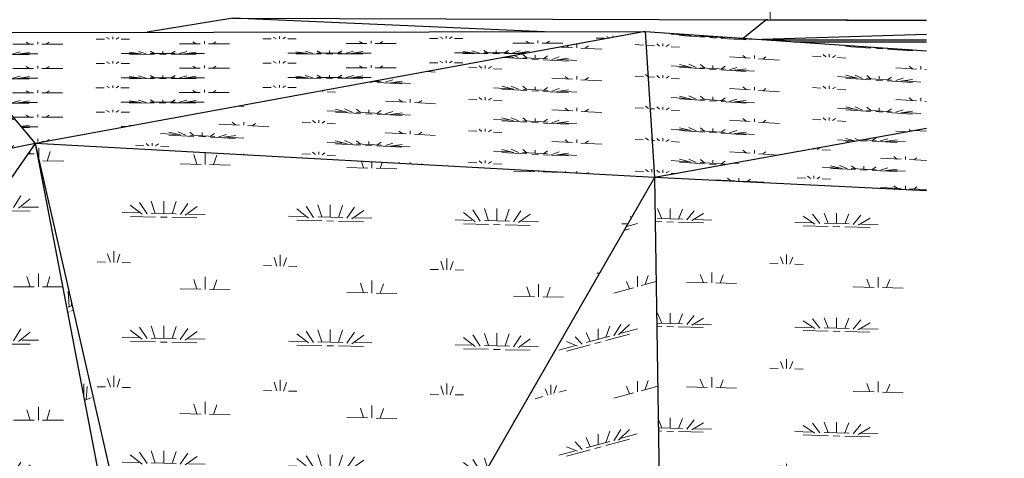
# Model space of a CAD drawing. Extents: x -805 to 3526, y -961 to 1039.
# Tile 151 of 256: x 322.95 to 326.7, y 35.2 to 36.87. Entities that reach past the tile are written whole.
import ezdxf

# ---------------------------------------------------------------- set-up
doc = ezdxf.new("R2010")
doc.units = 0
doc.linetypes.add('AUSGEZOGEN', pattern=[2, 1, 1])
doc.layers.get('0').update_dxf_attribs({"color": 251})
for name, color, linetype, lineweight in [('P-HP-Dorsten 2022 - Ansicht$0$VE22-087 - Bf_Dorsten-Hervest ModellRevit2021_rvt-1-Schnitt 8$0$A-FLOR', 192, 'Continuous', 9), ('P-HP-Dorsten 2022 - Ansicht$0$VE22-087 - Bf_Dorsten-Hervest ModellRevit2021_rvt-1-Schnitt 8$0$A-FLOR-PATT', 8, 'Continuous', 35), ('P-HP-Dorsten 2022 - Ansicht$0$VE22-087 - Bf_Dorsten-Hervest ModellRevit2021_rvt-1-Schnitt 8$0$A-GENM', 13, 'Continuous', 9), ('TTK-B-Bestand', 252, 'Continuous', 35), ('TTK-P-Treppe oben', 12, 'Continuous', 25), ('TTK-P-Treppe unten', 12, 'Continuous', 25)]:
    doc.layers.add(name, color=color, linetype=linetype, lineweight=lineweight)
doc.layers.add('TTK-P-Bahnsteig', color=12, linetype='Continuous')
doc.layers.add('TTK-P-TEXT', color=12, linetype='AUSGEZOGEN')
doc.styles.add('AKG DIN 6776', font='AKG_DIN67.TTF')
doc.dimstyles.new('TTK$6', dxfattribs={"dimtxt": 2.5, "dimasz": 2.5, "dimexe": 3.5, "dimexo": 0.1, "dimgap": 1, "dimtad": 1, "dimzin": 0, "dimtxsty": 'AKG DIN 6776', "dimblk": 'OBLIQUE', "dimcen": -0.09, "dimdle": 3, "dimse1": 1, "dimse2": 1, "dimclrd": 256, "dimclre": 256, "dimclrt": 256, "dimadec": 3, "dimazin": 0, "dimtfac": 1, "dimtofl": 0, "dimtmove": 0, "dimatfit": 3, "dimldrblk": 'OBLIQUE', "dimfxl": 7, "dimfxlon": 1, "dimtolj": 1, "dimtzin": 0, "dimlwd": -1, "dimlwe": -1, "dimarcsym": 0})

# ---------------------------------------------------------------- blocks, each defined once
blk = doc.blocks.new('*D549')
at = {"layer": 'DEFPOINTS', "color": 0}
for p in [(1594.653, 36.7397), (1594.3062, 36.5752), (8.2233, 0)]:
    blk.add_point(p, dxfattribs=at)
at = {"layer": 'TTK-B-Bestand', "insert": (1594.1093, 36.9835), "char_height": 0.25, "attachment_point": 5, "style": 'AKG DIN 6776'}
blk.add_mtext('\\A1;36,588', dxfattribs=at)
blk = doc.blocks.new('_OBLIQUE')
at = {"color": 0, "linetype": 'ByBlock'}
blk.add_line((-0.5, -0.5), (0.5, 0.5), dxfattribs=at)
blk = doc.blocks.new('*D548')
at = {"layer": 'DEFPOINTS', "color": 0}
for p in [(1585.5366, 36.7706), (1585.0459, 36.614), (-0.8681, 0.0309)]:
    blk.add_point(p, dxfattribs=at)
at = {"layer": 'TTK-B-Bestand', "insert": (1585.0178, 37.0144), "char_height": 0.25, "attachment_point": 5, "style": 'AKG DIN 6776'}
blk.add_mtext('\\A1;36,621', dxfattribs=at)
blk = doc.blocks.new('*D547')
at = {"layer": 'DEFPOINTS', "color": 0}
for p in [(1244.5951, 35.6713), (1244.1853, 35.5313), (0, 0)]:
    blk.add_point(p, dxfattribs=at)
at = {"layer": 'TTK-P-Treppe unten', "insert": (1244.1389, 35.9152), "char_height": 0.25, "attachment_point": 5, "style": 'AKG DIN 6776', "bg_fill": 3, "box_fill_scale": 1.1, "bg_fill_color": 256, "bg_fill_true_color": 13158600, "bg_fill_transparency": 0}
blk.add_mtext('\\A1;35,53', dxfattribs=at)
blk = doc.blocks.new('*D546')
at = {"layer": 'DEFPOINTS', "color": 0}
for p in [(1248.9571, 37.4519), (1249.0816, 37.3335), (0, 0)]:
    blk.add_point(p, dxfattribs=at)
at = {"layer": 'TTK-P-Treppe unten', "insert": (1249.4133, 37.6958), "char_height": 0.25, "attachment_point": 5, "style": 'AKG DIN 6776'}
blk.add_mtext('\\A1;37,33', dxfattribs=at)
blk = doc.blocks.new('*D545')
at = {"layer": 'DEFPOINTS', "color": 0}
for p in [(1259.6018, 37.4765), (1259.6991, 37.3874), (0.198, 0.0396)]:
    blk.add_point(p, dxfattribs=at)
at = {"layer": 'TTK-P-Treppe unten', "insert": (1259.1455, 37.7204), "char_height": 0.25, "attachment_point": 5, "style": 'AKG DIN 6776'}
blk.add_mtext('\\A1;37,35', dxfattribs=at)
blk = doc.blocks.new('*D543')
at = {"layer": 'DEFPOINTS', "color": 0}
for p in [(859.6449, 36.5698), (860.128, 36.5698), (-0.7156, 0.0247)]:
    blk.add_point(p, dxfattribs=at)
at = {"layer": 'TTK-P-TEXT', "insert": (860.5843, 36.8136), "char_height": 0.25, "attachment_point": 5, "style": 'AKG DIN 6776'}
blk.add_mtext('\\A1;36,55', dxfattribs=at)
blk = doc.blocks.new('*D541')
at = {"layer": 'DEFPOINTS', "color": 0}
for p in [(868.7985, 36.6417), (869.2816, 36.6417), (8.438, 0.0966)]:
    blk.add_point(p, dxfattribs=at)
at = {"layer": 'TTK-B-Bestand', "insert": (869.7378, 36.8855), "char_height": 0.25, "attachment_point": 5, "style": 'AKG DIN 6776'}
blk.add_mtext('\\A1;36,55', dxfattribs=at)
blk = doc.blocks.new('*D540')
at = {"layer": 'DEFPOINTS', "color": 0}
for p in [(1239.4124, 37.4656), (1239.2481, 37.3256), (-4.9372, 1.7943)]:
    blk.add_point(p, dxfattribs=at)
at = {"layer": 'TTK-P-Treppe unten', "insert": (1238.8681, 37.7095), "char_height": 0.25, "attachment_point": 5, "style": 'AKG DIN 6776', "bg_fill": 3, "box_fill_scale": 1.1, "bg_fill_color": 256, "bg_fill_true_color": 13158600, "bg_fill_transparency": 0}
blk.add_mtext('\\A1;37,329', dxfattribs=at)
blk = doc.blocks.new('*D538')
at = {"layer": 'DEFPOINTS', "color": 0}
for p in [(1076.6395, 36.011), (1076.7895, 35.997), (0, 0)]:
    blk.add_point(p, dxfattribs=at)
at = {"layer": 'TTK-P-Treppe oben', "insert": (1076.1833, 36.2548), "char_height": 0.25, "attachment_point": 5, "style": 'AKG DIN 6776'}
blk.add_mtext('\\A1;36,00', dxfattribs=at)

msp = doc.modelspace()

# ---------------------------------------------------------------- hatches: boundary and pattern name
at = {"layer": 'P-HP-Dorsten 2022 - Ansicht$0$VE22-087 - Bf_Dorsten-Hervest ModellRevit2021_rvt-1-Schnitt 8$0$A-FLOR-PATT', "lineweight": 9}
h = msp.add_hatch(dxfattribs=at)
h.set_pattern_fill('FP_41', color=251, scale=0.001, style=0, pattern_type=2)
h.set_pattern_definition([(0.1176, (306.22532, 35.86673), (0.6349985, 0.09396743), [0.09525, -0.01905, 0.0254, -0.01905, -0.47625]), (0.1176, (306.22532, 35.86673), (0.6349985, 0.09396743), [-0.15875, 0.09525, -0.381]), (0.1176, (306.19357, 35.86945), (0.6349985, 0.09396743), [0.0635, -0.047625, 0.09525, -0.047625, -0.381]), (0.1176, (306.19357, 35.86945), (0.6349985, 0.09396743), [-0.254, 0.0635, -0.3175]), (0.1176, (306.41582, 35.90697), (0.6349985, 0.09396743), [0.079375, -0.03175, 0.079375, -0.4445]), (0.1176, (306.09832, 35.92485), (0.6349985, 0.09396743), [0.03175, -0.0635, 0.03175, -0.508]), (90, (306.1618, 35.925), (-0.635, 0.09136), [0.00834, -0.084325]), (90, (306.3523, 35.8698), (-0.635, 0.09136), [0.009266, -0.083398]), (90, (306.51107, 35.90716), (-0.635, 0.09136), [0.009266, -0.083398]), (8.418, (306.43487, 35.86902), (-5e-07, 0.09266426), [0.04539, -0.596524]), (171.813, (306.26977, 35.86868), (-0.63499863, -0.00130675), [0.045364, -0.596174]), (16.379, (306.41582, 35.86944), (-4.5e-07, 0.09266444), [0.029599, -0.632258]), (30.36, (306.38407, 35.86984), (4.4e-07, 0.09266463), [0.017849, -0.718071]), (30.36, (306.54282, 35.90723), (4.4e-07, 0.09266463), [0.014279, -0.721641]), (30.36, (306.17452, 35.92501), (4.4e-07, 0.09266463), [0.012494, -0.723426]), (149.815, (306.32057, 35.86971), (2e-07, 0.09266462), [0.017817, -0.716789]), (149.815, (306.47932, 35.9071), (2e-07, 0.09266462), [0.014253, -0.720352]), (149.815, (306.14912, 35.924955), (2e-07, 0.09266462), [0.012472, -0.722134]), (163.838, (306.28882, 35.86918), (4.5e-07, 0.0926641), [0.029566, -0.63156])])
h.paths.add_polyline_path([(323.0125, 36.3968), (325.3352, 36.8231), (322.6562, 36.819), (323.0003, 36.4114)])
h = msp.add_hatch(dxfattribs=at)
h.set_pattern_fill('FP_48', color=251, scale=0.001, style=0, pattern_type=2)
h.set_pattern_definition([(356.999, (306.4004, 36.60257), (0.6340974, 0.0873446), [0.095245, -0.019049, 0.025399, -0.495275]), (356.999, (306.4004, 36.60257), (0.6340974, 0.0873446), [-0.139693, -0.019049, 0.095245, -0.38098]), (356.999, (306.36869, 36.60785), (0.6340974, 0.08734464), [0.063497, -0.047623, 0.095245, -0.428603]), (356.999, (306.36869, 36.60785), (0.6340974, 0.08734464), [-0.206364, -0.047623, 0.063497, -0.317484]), (356.999, (306.59062, 36.64445), (0.6340974, 0.0873446), [0.079371, -0.031748, 0.079371, -0.444477]), (356.999, (306.27358, 36.68519), (0.6340974, 0.08734464), [0.031748, -0.063497, 0.031748, -0.507974]), (90, (306.337, 36.68187), (-0.634097, 0.153827), [0.010853, -0.109734]), (90, (306.5272, 36.59954), (-0.634097, 0.153827), [0.012059, -0.108528]), (90, (306.68574, 36.6395), (-0.634097, 0.153827), [0.012059, -0.108528]), (7.843, (306.60965, 36.59402), (8e-07, 0.1205871), [0.045261, -0.594824]), (166.364, (306.44478, 36.60266), (-0.63409706, 0.03323904), [0.046138, -0.606351]), (18.155, (306.59062, 36.59562), (1.3e-06, 0.1205876), [0.029843, -0.637476]), (35.309, (306.55892, 36.59788), (-7e-07, 0.12058696), [0.018846, -0.758186]), (35.309, (306.71744, 36.63781), (-7e-07, 0.12058696), [0.015077, -0.761955]), (35.309, (306.34967, 36.6812), (-7e-07, 0.12058696), [0.013192, -0.763839]), (140.885, (306.49551, 36.60121), (3.5e-07, 0.12058775), [0.019821, -0.797436]), (140.885, (306.65403, 36.64113), (3.5e-07, 0.12058775), [0.015857, -0.801401]), (140.885, (306.3243, 36.68253), (3.5e-07, 0.12058775), [0.013875, -0.803383]), (156.599, (306.4638, 36.60226), (-3.5e-07, 0.1205867), [0.030899, -0.660029])])
h.paths.add_polyline_path([(325.3712, 36.2668), (325.3352, 36.8231), (323.0125, 36.3968), (325.3019, 36.2706)])

# ---------------------------------------------------------------- linework, layer by layer
at = {"layer": 'P-HP-Dorsten 2022 - Ansicht$0$VE22-087 - Bf_Dorsten-Hervest ModellRevit2021_rvt-1-Schnitt 8$0$A-FLOR', "color": 251, "lineweight": 25}
for p, q in [((323.7643, 36.8741), (323.4379, 36.8202)), ((323.7643, 36.8741), (325.7947, 36.8683)), ((324.9519, 36.8225), (323.7643, 36.8741)), ((325.7092, 36.7975), (325.7947, 36.8683)), ((325.7947, 36.8683), (326.4067, 36.865)), ((325.8038, 36.8682), (325.7947, 36.8683)), ((326.4067, 36.8654), (325.8118, 36.8682)), ((322.6562, 36.819), (325.3352, 36.8231)), ((323.0125, 36.3968), (322.6562, 36.819)), ((325.3352, 36.8231), (323.0125, 36.3968)), ((325.3352, 36.8231), (326.4067, 36.7499)), ((325.3352, 36.8231), (325.3712, 36.2668)), ((326.4067, 36.8124), (325.7815, 36.7926)), ((326.4067, 36.4543), (325.3712, 36.2668)), ((325.3712, 36.2668), (323.0125, 36.3968)), ((326.4067, 36.2163), (325.3712, 36.2668))]:
    msp.add_line(p, q, dxfattribs=at)
at = {"layer": 'P-HP-Dorsten 2022 - Ansicht$0$VE22-087 - Bf_Dorsten-Hervest ModellRevit2021_rvt-1-Schnitt 8$0$A-FLOR-PATT', "color": 251, "linetype": 'Continuous', "lineweight": 9}
for p, q in [((325.4345, 36.8132), (325.4979, 36.8091)), ((325.4662, 36.8076), (325.5612, 36.8014)), ((325.5105, 36.8069), (325.4882, 36.8126)), ((325.5295, 36.8064), (325.5204, 36.8104)), ((325.5454, 36.806), (325.6404, 36.7998)), ((325.5612, 36.8048), (325.5575, 36.8079)), ((325.5802, 36.8001), (325.6056, 36.7985)), ((325.5929, 36.8027), (325.5929, 36.8055)), ((325.6246, 36.8007), (325.628, 36.8031)), ((325.6246, 36.7972), (325.7196, 36.791)), ((325.6562, 36.7981), (325.6642, 36.8006)), ((325.6753, 36.7963), (325.6939, 36.7986)), ((325.688, 36.7967), (325.7513, 36.7926)), ((325.3395, 36.7712), (325.3711, 36.7692)), ((325.3901, 36.7678), (325.3794, 36.7767)), ((325.4028, 36.7669), (325.4028, 36.7778)), ((325.4155, 36.7661), (325.4263, 36.7736)), ((325.4345, 36.765), (325.4662, 36.763)), ((326.0681, 36.7719), (326.1315, 36.7678)), ((326.0998, 36.7663), (326.1948, 36.7601)), ((326.1442, 36.7656), (326.1326, 36.7686)), ((326.1631, 36.7651), (326.1593, 36.7668)), ((326.179, 36.7647), (326.274, 36.7585)), ((326.1948, 36.7635), (326.1937, 36.7644)), ((326.2138, 36.7588), (326.2392, 36.7572)), ((326.2265, 36.7614), (326.2265, 36.7622)), ((326.2582, 36.7594), (326.259, 36.76)), ((326.2898, 36.7568), (326.2925, 36.7577)), ((325.6563, 36.7265), (325.7355, 36.7213)), ((325.7196, 36.7222), (325.7073, 36.7324)), ((325.7513, 36.7201), (325.7513, 36.7322)), ((325.783, 36.7181), (325.7953, 36.7266)), ((325.9731, 36.7299), (326.0047, 36.7279)), ((326.0237, 36.7265), (326.013, 36.7354)), ((326.0364, 36.7256), (326.0364, 36.7365)), ((326.0491, 36.7248), (326.0599, 36.7323)), ((326.0681, 36.7237), (326.0998, 36.7217)), ((326.2582, 36.7559), (326.3532, 36.7497)), ((326.3089, 36.755), (326.317, 36.756)), ((326.3216, 36.7554), (326.3849, 36.7513)), ((325.4345, 36.6927), (325.4979, 36.6886)), ((325.5105, 36.6864), (325.4657, 36.6979)), ((325.4662, 36.6871), (325.5612, 36.6809)), ((325.5295, 36.6859), (325.5012, 36.6985)), ((325.5454, 36.6855), (325.6404, 36.6793)), ((325.5612, 36.6843), (325.5458, 36.697)), ((325.5929, 36.6823), (325.5929, 36.6943)), ((325.6246, 36.6802), (325.6399, 36.6909)), ((325.6562, 36.6776), (325.6846, 36.6866)), ((325.7672, 36.7193), (325.8464, 36.7141)), ((326.2899, 36.6852), (326.3691, 36.68)), ((326.3532, 36.6809), (326.3409, 36.6911)), ((326.3849, 36.6788), (326.3849, 36.6909)), ((325.3464, 36.6503), (325.3711, 36.6487)), ((325.3901, 36.6473), (325.3794, 36.6562)), ((325.4028, 36.6465), (325.4028, 36.6573)), ((325.4155, 36.6457), (325.4263, 36.6531)), ((325.5802, 36.6796), (325.6056, 36.678)), ((325.6246, 36.6767), (325.7196, 36.6706)), ((325.6753, 36.6758), (325.7201, 36.6814)), ((325.688, 36.6762), (325.7513, 36.6721)), ((326.0681, 36.6515), (326.1315, 36.6473)), ((326.1442, 36.6451), (326.0994, 36.6566)), ((326.0998, 36.6458), (326.1948, 36.6396)), ((326.1631, 36.6446), (326.1348, 36.6572)), ((326.1948, 36.643), (326.1795, 36.6557)), ((326.2265, 36.641), (326.2265, 36.653)), ((326.2582, 36.6389), (326.2735, 36.6496)), ((326.2898, 36.6363), (326.3182, 36.6453)), ((326.4008, 36.678), (326.4067, 36.6776)), ((325.4345, 36.6446), (325.4662, 36.6425)), ((325.7196, 36.6017), (325.7073, 36.6119)), ((325.7513, 36.5996), (325.7513, 36.6117)), ((325.9731, 36.6095), (326.0047, 36.6074)), ((326.0237, 36.606), (326.013, 36.6149)), ((326.0364, 36.6051), (326.0364, 36.616)), ((326.0491, 36.6044), (326.0599, 36.6118)), ((326.179, 36.6442), (326.274, 36.638)), ((326.2138, 36.6383), (326.2392, 36.6367)), ((326.2582, 36.6354), (326.3532, 36.6293)), ((326.3089, 36.6345), (326.3537, 36.6401)), ((326.3216, 36.6349), (326.3849, 36.6308)), ((325.4345, 36.5723), (325.4979, 36.5681)), ((325.5105, 36.566), (325.4657, 36.5774)), ((325.5295, 36.5654), (325.5012, 36.578)), ((325.5612, 36.5638), (325.5458, 36.5765)), ((325.5929, 36.5618), (325.5929, 36.5738)), ((325.6246, 36.5597), (325.6399, 36.5704)), ((325.6563, 36.606), (325.7355, 36.6008)), ((325.7672, 36.5988), (325.8464, 36.5936)), ((325.783, 36.5976), (325.7953, 36.6062)), ((326.0681, 36.6033), (326.0998, 36.6012)), ((326.3532, 36.5604), (326.3409, 36.5706)), ((326.3849, 36.5583), (326.3849, 36.5704)), ((325.3901, 36.5268), (325.3794, 36.5357)), ((325.4028, 36.526), (325.4028, 36.5368)), ((325.4155, 36.5252), (325.4263, 36.5327)), ((325.4662, 36.5666), (325.5612, 36.5604)), ((325.5454, 36.565), (325.6404, 36.5588)), ((325.5802, 36.5591), (325.6056, 36.5575)), ((325.6246, 36.5563), (325.7196, 36.5501)), ((325.6562, 36.5571), (325.6846, 36.5661)), ((325.6753, 36.5553), (325.7201, 36.5609)), ((325.688, 36.5557), (325.7513, 36.5516)), ((326.1442, 36.5247), (326.0994, 36.5361)), ((326.1631, 36.5241), (326.1348, 36.5367)), ((326.1948, 36.5225), (326.1795, 36.5352)), ((326.2265, 36.5205), (326.2265, 36.5325)), ((326.2899, 36.5647), (326.3691, 36.5595)), ((326.4008, 36.5575), (326.4067, 36.5571)), ((325.3542, 36.5293), (325.3711, 36.5282)), ((325.4345, 36.5241), (325.4662, 36.522)), ((326.0364, 36.4847), (326.0364, 36.4955)), ((326.0681, 36.531), (326.1315, 36.5268)), ((326.0998, 36.5253), (326.1948, 36.5191)), ((326.179, 36.5237), (326.274, 36.5175)), ((326.2138, 36.5179), (326.2392, 36.5162)), ((326.2582, 36.5184), (326.2735, 36.5291)), ((326.2582, 36.515), (326.3532, 36.5088)), ((326.2898, 36.5158), (326.3182, 36.5248)), ((326.3089, 36.514), (326.3537, 36.5196)), ((326.3216, 36.5144), (326.3849, 36.5103)), ((325.5295, 36.4449), (325.5012, 36.4575)), ((325.6563, 36.4855), (325.7355, 36.4804)), ((325.7196, 36.4812), (325.7073, 36.4914)), ((325.7513, 36.4792), (325.7513, 36.4912)), ((325.7672, 36.4783), (325.8464, 36.4731)), ((325.783, 36.4771), (325.7953, 36.4857)), ((325.9731, 36.489), (326.0047, 36.4869)), ((326.0237, 36.4855), (326.013, 36.4944)), ((326.0491, 36.4839), (326.0599, 36.4914)), ((326.0681, 36.4828), (326.0998, 36.4807)), ((325.4345, 36.4518), (325.4979, 36.4476)), ((325.5105, 36.4455), (325.4657, 36.4569)), ((325.4662, 36.4461), (325.5612, 36.4399)), ((325.5454, 36.4445), (325.6404, 36.4384)), ((325.5612, 36.4434), (325.5458, 36.456)), ((325.5802, 36.4387), (325.6056, 36.437)), ((325.5929, 36.4413), (325.5929, 36.4533)), ((325.6246, 36.4392), (325.6399, 36.4499)), ((325.6246, 36.4358), (325.7196, 36.4296)), ((325.6562, 36.4367), (325.6846, 36.4456)), ((325.6753, 36.4348), (325.7201, 36.4404)), ((325.688, 36.4353), (325.7513, 36.4311)), ((326.2899, 36.4442), (326.3347, 36.4413)), ((326.3485, 36.4438), (326.3409, 36.4501)), ((326.3583, 36.4455), (326.3584, 36.4456)), ((326.3589, 36.4457), (326.4067, 36.4435)), ((325.362, 36.4083), (325.3711, 36.4077)), ((325.3901, 36.4063), (325.3794, 36.4152)), ((325.4028, 36.4055), (325.4028, 36.4163)), ((325.4155, 36.4047), (325.4263, 36.4122)), ((325.4345, 36.4036), (325.4662, 36.4015)), ((326.0681, 36.4105), (326.1315, 36.4063)), ((326.1382, 36.4057), (326.0994, 36.4156)), ((326.0998, 36.4048), (326.1244, 36.4032)), ((326.1526, 36.4083), (326.1348, 36.4162)), ((326.1553, 36.4073), (326.1807, 36.4061)), ((326.1634, 36.4103), (326.2156, 36.4078)), ((326.168, 36.4099), (326.168, 36.4111)), ((326.181, 36.4135), (326.1795, 36.4147)), ((326.1997, 36.4084), (326.2151, 36.4185)), ((326.1997, 36.4052), (326.2949, 36.4008)), ((326.2315, 36.4062), (326.2599, 36.4149)), ((326.2505, 36.4048), (326.2953, 36.4106)), ((326.2632, 36.4056), (326.3266, 36.4027)), ((325.6563, 36.365), (325.7355, 36.3599)), ((325.7196, 36.3607), (325.7073, 36.3709)), ((325.7513, 36.3587), (325.7513, 36.3707)), ((325.7672, 36.3578), (325.8455, 36.3527)), ((325.783, 36.3566), (325.7953, 36.3652)), ((325.9777, 36.3742), (325.9777, 36.3766)), ((325.9904, 36.3736), (326.0012, 36.3807)), ((326.0095, 36.3729), (326.0412, 36.3714)), ((326.2949, 36.3373), (326.2826, 36.3465)), ((326.3266, 36.3357), (326.3266, 36.3468)), ((325.4345, 36.3313), (325.4979, 36.3272)), ((325.5105, 36.325), (325.4657, 36.3364)), ((325.4662, 36.3256), (325.5612, 36.3194)), ((325.5295, 36.3244), (325.5012, 36.337)), ((325.5454, 36.3241), (325.6404, 36.3179)), ((325.5612, 36.3229), (325.5458, 36.3356)), ((325.5802, 36.3182), (325.6056, 36.3165)), ((325.5929, 36.3208), (325.5929, 36.3328)), ((325.6246, 36.3187), (325.6399, 36.3294)), ((325.6246, 36.3153), (325.6352, 36.3146)), ((325.6599, 36.3191), (325.6606, 36.319)), ((325.6729, 36.3214), (325.6846, 36.3251)), ((325.6745, 36.3217), (325.6923, 36.3209)), ((326.0856, 36.3014), (326.0407, 36.3113)), ((326.1046, 36.301), (326.0762, 36.3123)), ((326.1363, 36.3001), (326.1209, 36.3116)), ((326.168, 36.2985), (326.168, 36.3097)), ((326.2315, 36.3403), (326.3107, 36.3366)), ((326.3425, 36.3351), (326.4067, 36.3321)), ((326.3583, 36.3342), (326.3706, 36.3422)), ((325.3699, 36.2873), (325.3711, 36.2872)), ((325.3901, 36.2858), (325.3794, 36.2947)), ((325.4028, 36.285), (325.4028, 36.2958)), ((325.4155, 36.2842), (325.4263, 36.2917)), ((325.4345, 36.2831), (325.4542, 36.2818)), ((325.965, 36.2636), (325.9543, 36.2716)), ((325.9777, 36.2629), (325.9777, 36.2729)), ((326.0095, 36.3061), (326.0729, 36.3031)), ((326.0412, 36.3013), (326.1363, 36.2969)), ((326.1205, 36.3009), (326.2156, 36.2965)), ((326.1553, 36.296), (326.1807, 36.2948)), ((326.1997, 36.297), (326.2151, 36.3071)), ((326.1997, 36.2939), (326.2949, 36.2895)), ((326.2315, 36.2949), (326.2599, 36.3035)), ((326.2505, 36.2935), (326.2953, 36.2993)), ((326.2632, 36.2943), (326.3266, 36.2913)), ((325.5972, 36.2585), (325.6765, 36.2548)), ((325.6606, 36.2555), (325.6483, 36.2647)), ((325.6923, 36.2539), (325.6923, 36.2651)), ((325.7082, 36.2533), (325.7875, 36.2496)), ((325.724, 36.2524), (325.7363, 36.2605)), ((325.9143, 36.266), (325.9461, 36.2645)), ((325.9904, 36.2623), (326.0012, 36.2693)), ((326.0095, 36.2616), (326.0412, 36.2601)), ((326.2949, 36.2259), (326.2826, 36.2351)), ((326.3266, 36.2243), (326.3266, 36.2355)), ((326.2315, 36.229), (326.3107, 36.2253)), ((326.3425, 36.2238), (326.4067, 36.2208)), ((326.3583, 36.2228), (326.3706, 36.2309))]:
    msp.add_line(p, q, dxfattribs=at)
at = {"layer": 'P-HP-Dorsten 2022 - Ansicht$0$VE22-087 - Bf_Dorsten-Hervest ModellRevit2021_rvt-1-Schnitt 8$0$A-GENM', "color": 251}
msp.add_line((325.8118, 36.9035), (325.8118, 36.8682), dxfattribs=at)
at = {"layer": 'P-HP-Dorsten 2022 - Ansicht$0$VE22-087 - Bf_Dorsten-Hervest ModellRevit2021_rvt-1-Schnitt 8$0$A-GENM', "color": 251, "lineweight": 25}
for p, q in [((326.4067, 36.79), (325.8192, 36.79)), ((325.9007, 36.7844), (326.4067, 36.7844))]:
    msp.add_line(p, q, dxfattribs=at)

# ---------------------------------------------------------------- dimensions: what is measured, and where the dimension line sits
at = {"layer": 'TTK-B-Bestand', "color": 251}
for feature_location, offset, origin, text, picture, middle in [((1585.0459, 36.614), (0.4461, 0.1576), (-0.8681, 0.0309), '36,621', '*D548', (1585.0178, 37.0144)), ((1594.3062, 36.5752), (0.2947, 0.1656), (8.2233, 0), '36,588', '*D549', (1594.1093, 36.9835))]:
    dim = msp.add_ordinate_dim(feature_location=feature_location, offset=offset, dtype=0, origin=origin, text=text, dimstyle='TTK$6', override={"dimscale": 0, "dimdec": 3, "dimtmove": 1, "dimfxlon": 0}, dxfattribs=at)
    dim.commit()
    dim.dimension.update_dxf_attribs({"geometry": picture, "text_midpoint": middle})

# ---------------------------------------------------------------- next in the draw order: dimensions: what is measured, and where the dimension line sits
at = {"layer": 'TTK-P-Treppe unten', "color": 251}
dim = msp.add_ordinate_dim(feature_location=(1244.1853, 35.5313), offset=(0.4098, 0.14), dtype=0, origin=(0, 0), dimstyle='TTK$6', override={"dimscale": 0, "dimtfill": 1}, dxfattribs=at)
dim.commit()
dim.dimension.update_dxf_attribs({"geometry": '*D547', "text_midpoint": (1244.1389, 35.9152)})

# ---------------------------------------------------------------- next in the draw order: hatches: boundary and pattern name
at = {"layer": 'P-HP-Dorsten 2022 - Ansicht$0$VE22-087 - Bf_Dorsten-Hervest ModellRevit2021_rvt-1-Schnitt 8$0$A-FLOR-PATT', "lineweight": 9}
h = msp.add_hatch(dxfattribs=at)
h.set_pattern_fill('FP_36', color=251, scale=0.001, style=0, pattern_type=2)
h.set_pattern_definition([(10.733, (306.39318, 32.66317), (0.62357275, 0.22553104), [0.095201, -0.01904, 0.025387, -0.01904, -0.476007]), (10.733, (306.39318, 32.66317), (0.62357275, 0.22553104), [-0.158669, 0.095201, -0.380806]), (10.733, (306.362, 32.66048), (0.62357275, 0.22553104), [0.063468, -0.047601, 0.095201, -0.428407]), (10.733, (306.362, 32.66048), (0.62357275, 0.22553104), [-0.20627, -0.047601, 0.063468, -0.317338]), (10.733, (306.58025, 32.74478), (0.62357275, 0.22553104), [0.079335, -0.031734, 0.079335, -0.444273]), (10.733, (306.26846, 32.70715), (0.62357275, 0.22553104), [0.031734, -0.063468, 0.031734, -0.507741]), (90, (306.3308, 32.719), (-0.623574, -0.01086), [0.00966, -0.097673]), (90, (306.5179, 32.69), (-0.623574, -0.01086), [0.010733, -0.0966]), (90, (306.6738, 32.7625), (-0.623574, -0.01086), [0.010733, -0.0966]), (19.883, (306.59896, 32.70432), (8.5e-07, 0.10733354), [0.046889, -0.616215]), (180.998, (306.43683, 32.67359), (-0.6235729, -0.118196), [0.0441, -0.579569]), (28.093, (306.58025, 32.70131), (1.6e-07, 0.10733365), [0.031611, -0.675241]), (41.285, (306.54907, 32.695936), (-5.6e-07, 0.10733387), [0.020127, -0.809711]), (41.285, (306.70496, 32.76842), (-5.6e-07, 0.10733387), [0.016101, -0.813736]), (41.285, (306.34329, 32.72133), (-5.6e-07, 0.10733387), [0.014089, -0.815749]), (153.482, (306.48671, 32.68412), (1.3e-06, 0.10733354), [0.016902, -0.679987]), (153.482, (306.64261, 32.7566), (1.3e-06, 0.10733354), [0.013522, -0.683367]), (153.482, (306.31835, 32.716605), (1.3e-06, 0.10733354), [0.011831, -0.685057]), (171.205, (306.45553, 32.67767), (3e-07, 0.107334), [0.028219, -0.602774])])
h.paths.add_polyline_path([(320.0078, 35.7753), (323.0125, 36.3968), (322.6562, 36.819), (320.0575, 35.7949)])
h = msp.add_hatch(dxfattribs=at)
h.set_pattern_fill('FP_35', color=251, scale=0.001, style=0, pattern_type=2)
h.set_pattern_definition([(2.895, (306.3721, 32.35217), (0.633013, 0.521105), [0.095073, -0.019015, 0.025353, -0.494381]), (2.895, (306.3721, 32.35217), (0.633013, 0.521105), [-0.139441, -0.019015, 0.095073, -0.380293]), (2.895, (306.34043, 32.36525), (0.633013, 0.521105), [0.063382, -0.047537, 0.095073, -0.42783]), (2.895, (306.34043, 32.36525), (0.633013, 0.521105), [-0.205992, -0.047537, 0.063382, -0.316911]), (2.895, (306.562, 32.5721), (0.633013, 0.521105), [0.079228, -0.031691, 0.079228, -0.443675]), (2.895, (306.2455, 32.6539), (0.633013, 0.521105), [0.031691, -0.063382, 0.031691, -0.507058]), (90, (306.3088, 32.6571), (-0.633013, 0.45708), [0.044018, -0.445075]), (90, (306.4987, 32.37325), (-0.633013, 0.45708), [0.048909, -0.440184]), (90, (306.65694, 32.5769), (-0.633013, 0.45708), [0.048909, -0.440184]), (39.462, (306.58098, 32.37252), (-2.6e-06, 0.489093), [0.057977, -0.761936]), (144.168, (306.4164, 32.3642), (-0.633013, -0.032012), [0.05521, -0.725577]), (57.928, (306.56199, 32.374), (-1e-06, 0.4890933), [0.053314, -1.13883]), (72.341, (306.53034, 32.37485), (-1.1e-06, 0.489093), [0.05061, -2.036105]), (72.341, (306.68859, 32.57849), (-1.1e-06, 0.489093), [0.040488, -2.046227]), (72.341, (306.32144, 32.65774), (-1.1e-06, 0.489093), [0.035427, -2.051288]), (108.208, (306.46703, 32.37165), (4.5e-06, 0.489093), [0.049133, -1.976669]), (108.208, (306.62529, 32.57529), (4.5e-06, 0.489093), [0.039306, -1.986496]), (108.208, (306.29612, 32.65646), (4.5e-06, 0.489093), [0.034393, -1.991409]), (123.783, (306.43538, 32.3676), (3.5e-06, 0.4890937), [0.050911, -1.087488])])
h.paths.add_polyline_path([(320.5555, 32.8753), (323.0125, 36.3968), (320.0078, 35.7753), (320.5145, 33.0925)])
h = msp.add_hatch(dxfattribs=at)
h.set_pattern_fill('FP_34', color=251, scale=0.001, style=0, pattern_type=2)
h.set_pattern_definition([(359.8566, (306.2279, 33.13667), (0.634995, 0.505785), [0.095249, -0.01905, 0.0254, -0.01905, -0.476247]), (359.8566, (306.2279, 33.13667), (0.634995, 0.505785), [-0.158749, 0.095249, -0.380998]), (359.8566, (306.19614, 33.15197), (0.634995, 0.505785), [0.0635, -0.047625, 0.095249, -0.428623]), (359.8566, (306.19614, 33.15197), (0.634995, 0.505785), [-0.206374, -0.047625, 0.0635, -0.317498]), (359.8566, (306.4184, 33.35436), (0.634995, 0.505785), [0.079375, -0.03175, 0.079375, -0.444498]), (359.8566, (306.1009, 33.45663), (0.634995, 0.505785), [0.03175, -0.0635, 0.03175, -0.507997]), (90, (306.1644, 33.4565), (-0.634995, 0.508963), [0.045664, -0.46171]), (90, (306.3549, 33.1516), (-0.634995, 0.508963), [0.050737, -0.456636]), (90, (306.51364, 33.3541), (-0.634995, 0.508963), [0.050737, -0.456636]), (38.538, (306.43744, 33.1463), (3e-07, 0.507374), [0.057404, -0.754407]), (141.287, (306.27234, 33.1467), (-0.634995, 0.001589), [0.057544, -0.75625]), (57.923, (306.4184, 33.14887), (-3.3e-06, 0.507374), [0.053474, -1.142231]), (72.613, (306.38664, 33.15149), (1.8e-06, 0.5073743), [0.051539, -2.073461]), (72.613, (306.54539, 33.35404), (1.8e-06, 0.5073743), [0.041231, -2.083769]), (72.613, (306.1771, 33.45644), (1.8e-06, 0.5073743), [0.036077, -2.088922]), (107.361, (306.32314, 33.15165), (2.2e-06, 0.5073738), [0.051612, -2.07642]), (107.361, (306.48189, 33.3542), (2.2e-06, 0.5073738), [0.04129, -2.086742]), (107.361, (306.1517, 33.4565), (2.2e-06, 0.5073738), [0.036129, -2.091904]), (121.997, (306.2914, 33.1492), (-3e-06, 0.5073737), [0.053594, -1.144804])])
h.paths.add_polyline_path([(323.4606, 32.8753), (323.6869, 32.8753), (323.0125, 36.3968), (320.5555, 32.8753), (323.0125, 32.8753)])
h = msp.add_hatch(dxfattribs=at)
h.set_pattern_fill('FP_33', color=251, scale=0.001, style=0, pattern_type=2)
h.set_pattern_definition([(20.823, (322.37586, 32.9415), (0.18435, 0.70087), [0.029585, -0.005917, 0.007889, -0.005917, -0.147925]), (20.823, (322.37586, 32.9415), (0.18435, 0.70087), [-0.049308, 0.029585, -0.11834]), (20.823, (322.36664, 32.95694), (0.18435, 0.70087), [0.019723, -0.014792, 0.029585, -0.014792, -0.11834]), (20.823, (322.36664, 32.95694), (0.18435, 0.70087), [-0.078893, 0.019723, -0.098616]), (20.823, (322.43116, 33.2338), (0.18435, 0.70087), [0.024654, -0.009862, 0.024654, -0.138063]), (20.823, (322.339, 33.3249), (0.18435, 0.70087), [0.009862, -0.019723, 0.009862, -0.157786]), (90, (322.35742, 33.3319), (-0.18435, 0.560646), [0.056768, -0.57399]), (90, (322.41273, 32.97447), (-0.18435, 0.560646), [0.063076, -0.567683]), (90, (322.45881, 33.2443), (-0.18435, 0.560646), [0.063076, -0.567683]), (75.263, (322.4367, 32.97728), (3e-06, 0.630759), [0.051245, -0.673466]), (108.202, (322.38876, 32.95905), (-0.18435, -0.070114), [0.041732, -0.548445]), (82.118, (322.43116, 32.97833), (1e-06, 0.6307589), [0.06012, -1.28421]), (85.934, (322.421945, 32.977975), (-4.7e-06, 0.63075893), [0.063052, -2.536641]), (85.934, (322.46803, 33.247806), (-4.7e-06, 0.63075893), [0.050441, -2.549251]), (85.934, (322.36111, 33.333293), (-4.7e-06, 0.63075893), [0.044136, -2.555556]), (94.298, (322.40351, 32.970963), (4.6e-07, 0.6307589), [0.05966, -2.400181]), (94.298, (322.449597, 33.240795), (4.6e-07, 0.6307589), [0.047728, -2.412113]), (94.298, (322.353735, 33.33049), (4.6e-07, 0.6307589), [0.041762, -2.41808]), (98.796, (322.39429, 32.9643), (-1.7e-06, 0.630759), [0.053915, -1.151667])])
h.paths.add_polyline_path([(323.6869, 32.8753), (323.6987, 33.2139), (323.6534, 33.2138), (323.6522, 33.2253), (323.6522, 33.3403), (323.7031, 33.3403), (323.7041, 33.3686), (323.0125, 36.3968), (323.6534, 33.0498)])
h = msp.add_hatch(dxfattribs=at)
h.set_pattern_fill('FP_43', color=251, scale=0.001, style=0, pattern_type=2)
h.set_pattern_definition([(358.724, (306.23847, 33.64556), (0.634639, 0.461568), [0.09522, -0.019044, 0.025392, -0.495143]), (358.724, (306.23847, 33.64556), (0.634639, 0.461568), [-0.139656, -0.019044, 0.09522, -0.380879]), (358.724, (306.20673, 33.66053), (0.634639, 0.461568), [0.06348, -0.04761, 0.09522, -0.04761, -0.380879]), (358.724, (306.20673, 33.66053), (0.634639, 0.461568), [-0.253919, 0.06348, -0.317399]), (358.724, (306.42886, 33.84587), (0.634639, 0.461568), [0.07935, -0.03174, 0.07935, -0.444359]), (358.724, (306.11154, 33.9481), (0.634639, 0.461568), [0.03174, -0.06348, 0.03174, -0.507839]), (90, (306.175, 33.94666), (-0.63464, 0.489844), [0.042813, -0.432891]), (90, (306.3654, 33.657), (-0.63464, 0.489844), [0.04757, -0.428134]), (90, (306.52406, 33.84375), (-0.63464, 0.489844), [0.04757, -0.428134]), (36.028, (306.4479, 33.6504), (-1e-06, 0.475704), [0.055489, -0.729247]), (142.337, (306.2829, 33.65408), (-0.6346406, 0.014145), [0.056688, -0.745008]), (55.897, (306.42886, 33.6532), (3.7e-06, 0.4757044), [0.050621, -1.081298]), (71.426, (306.39713, 33.6563), (3.7e-06, 0.4757038), [0.048324, -1.944129]), (71.426, (306.55579, 33.84304), (3.7e-06, 0.4757038), [0.038659, -1.953794]), (71.426, (306.1877, 33.94638), (3.7e-06, 0.4757038), [0.033827, -1.958626]), (108.318, (306.33366, 33.6577), (-5e-07, 0.4757043), [0.048975, -1.970305]), (108.318, (306.49232, 33.84445), (-5e-07, 0.4757043), [0.03918, -1.9801]), (108.318, (306.16231, 33.94695), (-5e-07, 0.4757043), [0.034282, -1.984998]), (123.316, (306.30193, 33.65604), (3.3e-06, 0.4757038), [0.051673, -1.103771])])
h.paths.add_polyline_path([(323.7041, 33.3686), (325.3712, 36.2668), (323.0125, 36.3968), (323.5465, 34.0588)])
h = msp.add_hatch(dxfattribs=at)
h.set_pattern_fill('FP_44', color=251, scale=0.001, style=0, pattern_type=2)
h.set_pattern_definition([(15.261, (308.2618, 29.02624), (0.599062, 0.563878), [0.093144, -0.018629, 0.024838, -0.484346]), (15.261, (308.2618, 29.02624), (0.599062, 0.563878), [-0.136611, -0.018629, 0.093144, -0.372574]), (15.261, (308.23185, 29.0301), (0.599062, 0.563878), [0.062096, -0.046572, 0.093144, -0.419146]), (15.261, (308.23185, 29.0301), (0.599062, 0.563878), [-0.201811, -0.046572, 0.062096, -0.310479]), (15.261, (308.4415, 29.24746), (0.599062, 0.563878), [0.07762, -0.031048, 0.07762, -0.43467]), (15.261, (308.142, 29.24583), (0.599062, 0.563878), [0.031048, -0.062096, 0.031048, -0.496766]), (90, (308.2019, 29.2622), (-0.599059, 0.236982), [0.036039, -0.364393]), (90, (308.3816, 29.07095), (-0.599059, 0.236982), [0.040043, -0.360388]), (90, (308.5314, 29.272), (-0.599059, 0.236982), [0.040043, -0.360388]), (43.267, (308.4595, 29.0882), (2e-06, 0.4004317), [0.058174, -0.764526]), (158.417, (308.30373, 29.0457), (-0.5990584, -0.1634525), [0.045554, -0.598676]), (58.15, (308.44152, 29.0853), (2.1e-06, 0.400432), [0.05077, -1.084471]), (71.254, (308.41156, 29.07912), (1e-07, 0.4004318), [0.04521, -1.81885]), (71.254, (308.56133, 29.28015), (1e-07, 0.4004318), [0.036168, -1.827892]), (71.254, (308.21387, 29.26544), (1e-07, 0.4004318), [0.031647, -1.832413]), (112.612, (308.35166, 29.06277), (1.6e-06, 0.4004319), [0.037788, -1.520259]), (112.612, (308.50142, 29.26381), (1.6e-06, 0.4004319), [0.030231, -1.527817]), (112.612, (308.18991, 29.2589), (1.6e-06, 0.4004319), [0.026452, -1.531596]), (133.223, (308.3217, 29.0526), (2e-06, 0.400432), [0.03912, -0.835619])])
h.paths.add_polyline_path([(323.7041, 33.3686), (325.4014, 34.3321), (325.3712, 36.2668), (323.7054, 33.3709)])
h = msp.add_hatch(dxfattribs=at)
h.set_pattern_fill('FP_46', color=251, scale=0.001, style=0, pattern_type=2)
h.set_pattern_definition([(358.414, (306.26473, 34.23615), (0.634598, 0.380991), [0.095226, -0.019045, 0.025394, -0.495177]), (358.414, (306.26473, 34.23615), (0.634598, 0.380991), [-0.139665, -0.019045, 0.095226, -0.380905]), (358.414, (306.233, 34.249), (0.634598, 0.380991), [0.063484, -0.047613, 0.095226, -0.428518]), (358.414, (306.233, 34.249), (0.634598, 0.380991), [-0.206324, -0.047613, 0.063484, -0.317421]), (358.414, (306.4551, 34.40226), (0.634598, 0.380991), [0.079355, -0.031742, 0.079355, -0.444389]), (358.414, (306.1378, 34.49076), (0.634598, 0.380991), [0.031742, -0.063484, 0.031742, -0.507874]), (90, (306.20127, 34.489), (-0.634599, 0.416133), [0.035871, -0.362691]), (90, (306.39165, 34.2446), (-0.6346, 0.416133), [0.039856, -0.358706]), (90, (306.5503, 34.3996), (-0.6346, 0.416133), [0.039856, -0.358706]), (30.979, (306.47415, 34.23832), (8e-07, 0.398562), [0.052339, -0.687843]), (146.745, (306.30915, 34.2429), (-0.6345984, 0.017577), [0.05366, -0.705209]), (50.853, (306.4551, 34.24084), (-3.7e-06, 0.398562), [0.044954, -0.960241]), (68.076, (306.42338, 34.24372), (-2.5e-06, 0.398562), [0.041221, -1.658374]), (68.076, (306.58203, 34.39875), (-2.5e-06, 0.398562), [0.032977, -1.666618]), (68.076, (306.21396, 34.48865), (-2.5e-06, 0.398562), [0.028855, -1.67074]), (111.49, (306.35992, 34.24547), (2.3e-06, 0.3985623), [0.042013, -1.690233]), (111.49, (306.51857, 34.4005), (2.3e-06, 0.3985623), [0.033611, -1.698635]), (111.49, (306.18858, 34.48935), (2.3e-06, 0.3985623), [0.029409, -1.702837]), (127.916, (306.3282, 34.24436), (3e-06, 0.3985623), [0.046183, -0.986504])])
h.paths.add_polyline_path([(325.4014, 34.3321), (326.4067, 35.1562), (326.4067, 36.2163), (325.3712, 36.2668), (325.3876, 35.2162)])

# ---------------------------------------------------------------- next in the draw order: linework, layer by layer
at = {"layer": 'P-HP-Dorsten 2022 - Ansicht$0$VE22-087 - Bf_Dorsten-Hervest ModellRevit2021_rvt-1-Schnitt 8$0$A-FLOR', "color": 251, "lineweight": 25}
for p, q in [((323.0125, 36.3968), (320.0078, 35.7753)), ((320.5555, 32.8753), (323.0125, 36.3968)), ((323.6869, 32.8753), (323.0125, 36.3968)), ((323.7041, 33.3686), (323.0125, 36.3968)), ((325.3712, 36.2668), (323.7041, 33.3686)), ((325.3712, 36.2668), (325.4014, 34.3321))]:
    msp.add_line(p, q, dxfattribs=at)

# ---------------------------------------------------------------- next in the draw order: dimensions: what is measured, and where the dimension line sits
at = {"layer": 'TTK-B-Bestand', "color": 251}
dim = msp.add_ordinate_dim(feature_location=(868.7985, 36.6417), offset=(0.4831, 0), dtype=0, origin=(8.438, 0.0966), dimstyle='TTK$6', override={"dimscale": 0, "dimfxlon": 0}, dxfattribs=at)
dim.commit()
dim.dimension.update_dxf_attribs({"geometry": '*D541', "text_midpoint": (869.7378, 36.8855)})
at = {"layer": 'TTK-P-TEXT', "color": 251}
dim = msp.add_ordinate_dim(feature_location=(859.6449, 36.5698), offset=(0.4831, 0), dtype=0, origin=(-0.7156, 0.0247), dimstyle='TTK$6', override={"dimscale": 0, "dimfxlon": 0}, dxfattribs=at)
dim.commit()
dim.dimension.update_dxf_attribs({"geometry": '*D543', "text_midpoint": (860.5843, 36.8136)})
at = {"layer": 'TTK-P-Treppe unten', "color": 251}
for feature_location, offset, origin, picture, middle in [((1259.6991, 37.3874), (-0.0973, 0.0891), (0.198, 0.0396), '*D545', (1259.1455, 37.7204)), ((1249.0816, 37.3335), (-0.1245, 0.1184), (0, 0), '*D546', (1249.4133, 37.6958))]:
    dim = msp.add_ordinate_dim(feature_location=feature_location, offset=offset, dtype=0, origin=origin, dimstyle='TTK$6', override={"dimscale": 0}, dxfattribs=at)
    dim.commit()
    dim.dimension.update_dxf_attribs({"geometry": picture, "text_midpoint": middle})

# ---------------------------------------------------------------- next in the draw order: dimensions: what is measured, and where the dimension line sits
dim = msp.add_ordinate_dim(feature_location=(1239.2481, 37.3256), offset=(0.1119, 0.1412), dtype=0, origin=(-4.9372, 1.7943), text='37,329', dimstyle='TTK$6', override={"dimscale": 0, "dimtfill": 1}, dxfattribs=at)
dim.commit()
dim.dimension.update_dxf_attribs({"geometry": '*D540', "text_midpoint": (1238.8681, 37.7095)})

# ---------------------------------------------------------------- next in the draw order: linework, layer by layer
at = {"layer": 'TTK-P-Bahnsteig', "color": 251}
msp.add_circle((473.7851, 39.1322), 1000, dxfattribs=at)

# ---------------------------------------------------------------- next in the draw order: dimensions: what is measured, and where the dimension line sits
at = {"layer": 'TTK-P-Treppe oben', "color": 251}
dim = msp.add_ordinate_dim(feature_location=(1076.7895, 35.997), offset=(-0.15, 0.014), dtype=0, origin=(0, 0), dimstyle='TTK$6', override={"dimscale": 0}, dxfattribs=at)
dim.commit()
dim.dimension.update_dxf_attribs({"geometry": '*D538', "text_midpoint": (1076.1833, 36.2548)})

doc.saveas('drawing.dxf')
